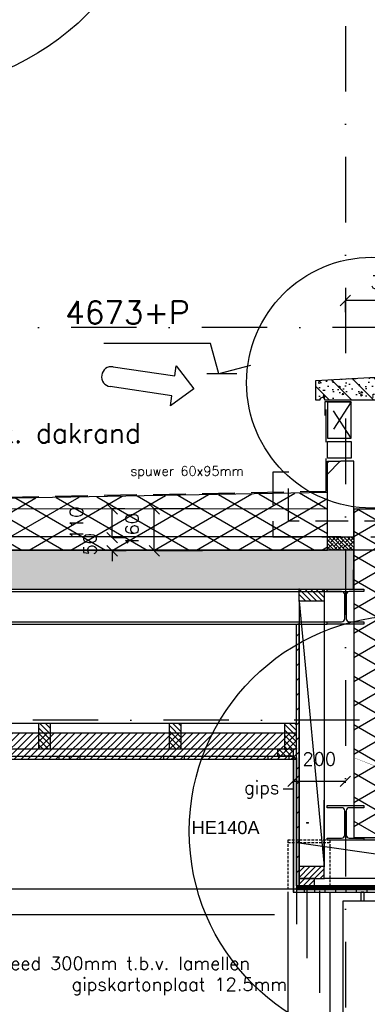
# Model space of a CAD drawing. Extents: x 0 to 259347, y 0 to 198427.
# Tile 48 of 54: x 135449 to 136779, y 94709 to 98473. Entities that reach past the tile are written whole.
import ezdxf

# ---------------------------------------------------------------- set-up
doc = ezdxf.new("R2010")
doc.units = 0
doc.header["$LTSCALE"] = 20
doc.header["$MEASUREMENT"] = 0
doc.header["$PDSIZE"] = -1
for name, pattern in [('DASHDOT', [25, 12.5, -6.25, 0, -6.25]), ('DD1', [2.66667, 1.66667, -0.5, 0, -0.5]), ('HIDDEN', [9.375, 6.25, -3.125]), ('HIDDEN2', [4.6875, 3.125, -1.5625]), ('HIDDENX2', [0.75, 0.5, -0.25])]:
    doc.linetypes.add(name, pattern=pattern)
doc.layers.get('0').update_dxf_attribs({"linetype": 'CONTINUOUS'})
doc.layers.get('DEFPOINTS').update_dxf_attribs({"linetype": 'CONTINUOUS'})
for name, color, linetype in [('_DETAILNUMMERS', 4, 'CONTINUOUS'), ('A--01A1_ACEER', 1, 'CONTINUOUS'), ('A--A21--_F-23-', 9, 'CONTINUOUS'), ('A--A21--_F123-', 9, 'CONTINUOUS'), ('A--A25--_F--3-', 9, 'CONTINUOUS'), ('A--A26--_F--3-', 9, 'CONTINUOUS'), ('A--A42--_F--3-', 9, 'CONTINUOUS'), ('A--A42--_F-23-', 9, 'CONTINUOUS'), ('A--A42--_F123-', 9, 'CONTINUOUS'), ('A--L13D3_VLOEREN', 3, 'CONTINUOUS'), ('A--L13DC4_VLOEREN', 4, 'HIDDEN'), ('A--L21--', 3, 'CONTINUOUS'), ('A--L21--_F--3-', 7, 'CONTINUOUS'), ('A--L21--_F-23-', 4, 'CONTINUOUS'), ('A--L21D2_BUITENWAND', 2, 'CONTINUOUS'), ('A--L21D4_BUITENWAND', 4, 'CONTINUOUS'), ('A--L21DC1_BUITENWAND', 1, 'HIDDEN'), ('A--L25--', 7, 'CONTINUOUS'), ('A--L25--_F-23-', 7, 'CONTINUOUS'), ('A--L26--_F--3-', 7, 'CONTINUOUS'), ('A--L27A1_DAKEN', 1, 'CONTINUOUS'), ('A--L28--', 7, 'CONTINUOUS'), ('A--L28--_F--3-', 1, 'CONTINUOUS'), ('A--L28D1_KONSTRUKTIES', 1, 'CONTINUOUS'), ('A--L28DC1_CONSTR', 1, 'HIDDENX2'), ('A--L28DC1_KONSTRUKTIES', 1, 'HIDDEN2'), ('A--L31D1_BUITENKOZIJN', 1, 'CONTINUOUS'), ('A--L35D1_PLAFONDS', 1, 'CONTINUOUS'), ('A--L42--', 7, 'CONTINUOUS'), ('A--L42--_F--3-', 7, 'CONTINUOUS'), ('A--L42--_F-23-', 7, 'CONTINUOUS'), ('A--M$1A-_F123-', 1, 'CONTINUOUS'), ('A--M01A1_MAATVOERING', 1, 'CONTINUOUS'), ('A--M01B1_HOOGTE_MAATV', 1, 'CONTINUOUS'), ('A--T$1A-_F123_20', 1, 'CONTINUOUS'), ('A--T01A-25_TEKST', 2, 'CONTINUOUS'), ('A--T01B2_HOOGTE_MAATV', 2, 'CONTINUOUS'), ('A--T01B3_HOOGTE_MAATV', 3, 'CONTINUOUS'), ('gewijzigdH', 1, 'CONTINUOUS'), ('STRAMIEN', 8, 'DD1'), ('X--LR---_CP', 7, 'CONTINUOUS')]:
    doc.layers.add(name, color=color, linetype=linetype)
doc.styles.add('ALFA-0_25', font='ROMANS')
doc.styles.add('EB1', font='ARIAL.TTF')
doc.styles.add('HIEMSTRA', font='romans.shx')
doc.styles.add('HOOGTEXT', font='ROMANS.shx', dxfattribs={"height": 2.5})
doc.dimstyles.new('STANDARD$0', dxfattribs={"dimscale": 50, "dimtxt": 2.5, "dimasz": 2, "dimexe": 2, "dimexo": 0, "dimgap": 2, "dimtad": 1, "dimdec": 0, "dimzin": 0, "dimdsep": 46, "dimtxsty": 'ALFA-0_25', "dimblk1": 'OBLIQUE', "dimblk2": 'OBLIQUE', "dimsah": 1, "dimcen": -3, "dimdle": 2, "dimclrd": 1, "dimclre": 1, "dimclrt": 2, "dimadec": 0, "dimazin": 0, "dimtfac": 0.666667, "dimtofl": 0, "dimtmove": 2, "dimatfit": 3, "dimldrblk": 'OBLIQUE', "dimfxl": 0, "dimtvp": 0.833333, "dimtolj": 1, "dimtzin": 0, "dimarcsym": 0})

# ---------------------------------------------------------------- blocks, each defined once
blk = doc.blocks.new('Q020490-')
at = {"layer": 'A--L28--_F--3-', "color": 4, "linetype": 'Continuous'}
blk.add_lwpolyline([(70, -66.5), (-70, -66.5), (-70, -58), (-14.75, -58, 0.4142136), (-2.75, -46), (-2.75, 46, 0.4142136), (-14.75, 58), (-70, 58), (-70, 66.5), (70, 66.5), (70, 58), (14.75, 58, 0.4142136), (2.75, 46), (2.75, -46, 0.4142136), (14.75, -58), (70, -58)], format="xyb", close=True, dxfattribs=at)
at = {"layer": 'X--LR---_CP'}
for p in [(-2.75, 0), (0, 0), (2.75, 0)]:
    blk.add_point(p, dxfattribs=at)
blk = doc.blocks.new('Q020283-')
at = {"layer": 'A--A25--_F--3-'}
h = blk.add_hatch(dxfattribs=at)
h.set_pattern_fill('ALFALINE', color=256, scale=15, style=0, pattern_type=2)
h.set_pattern_definition([(45, (0, 0), (-10.6066, 10.6066), [])])
h.paths.add_polyline_path([(0, 0), (0, 96), (46, 96), (46, 0)])
at = {"layer": 'A--L25--_F-23-', "color": 2, "linetype": 'Continuous'}
blk.add_lwpolyline([(0, 0), (0, 96), (46, 96), (46, 0)], close=True, dxfattribs=at)
at = {"layer": 'X--LR---_CP'}
for p in [(0, 0), (0, 0), (46, 0)]:
    blk.add_point(p, dxfattribs=at)
blk = doc.blocks.new('*U637')
at = {"layer": 'A--A42--_F--3-', "linetype": 'Continuous'}
h = blk.add_hatch(dxfattribs=at)
h.set_pattern_fill('ALFALINE', color=256, scale=40, angle=45, style=0)
h.set_pattern_definition([(90, (-136501.642, -95143.773), (-40, 7e-15), [])])
h.paths.add_polyline_path([(0, 0), (-6.3, -6.3), (411.7, -6.3), (411.7, 0), (411.7, 6.2), (6.2, 6.2)])
at = {"layer": 'A--L42--_F--3-', "color": 3, "linetype": 'Continuous'}
for points in [[(6.2, 6.2), (6.2, 6.2), (411.7, 6.2), (411.7, 0)], [(-6.3, -6.3), (-6.3, -6.3), (411.7, -6.3), (411.7, 0)], [(-6.3, -6.3), (-6.3, -6.3), (411.7, -6.3), (411.7, 0)], [(-6.3, -6.3), (-6.3, -6.3), (411.7, -6.3), (411.7, 0)]]:
    blk.add_lwpolyline(points, dxfattribs=at)
blk = doc.blocks.new('*U636')
at = {"layer": 'A--A42--_F-23-', "linetype": 'Continuous'}
h = blk.add_hatch(dxfattribs=at)
h.set_pattern_fill('ALFALINE', color=256, scale=40, style=0)
h.set_pattern_definition([(45, (-136512.907, -95162.52), (-28.284271, 28.284271), [])])
h.paths.add_polyline_path([(0, 0), (-5, 0), (-5, 1000.4), (0, 1000.4), (5, 1000.4), (5, 0)])
at = {"layer": 'A--L42--_F-23-', "color": 2, "linetype": 'Continuous'}
for points in [[(0, 0), (-5, 0), (-5, 1000.4), (0, 1000.4)], [(0, 0), (5, 0), (5, 1000.4), (0, 1000.4)]]:
    blk.add_lwpolyline(points, dxfattribs=at)
blk = doc.blocks.new('*U635')
at = {"layer": 'A--A42--_F--3-', "linetype": 'Continuous'}
h = blk.add_hatch(dxfattribs=at)
h.set_pattern_fill('ALFALINE', color=256, scale=40, angle=45, style=0)
h.set_pattern_definition([(90, (-136501.657, -95652.148), (-40, 7e-15), [])])
h.paths.add_polyline_path([(0, 0), (6.2, 0), (6.2, -502.1), (0, -508.4), (-6.3, -514.6), (-6.2, 0)])
at = {"layer": 'A--L42--_F--3-', "color": 3, "linetype": 'Continuous'}
for points in [[(0, 0), (-6.2, 0), (-6.3, -514.6), (-6.3, -514.6)], [(0, 0), (6.2, 0), (6.2, -502.1), (6.2, -502.1)], [(0, 0), (6.2, 0), (6.2, -502.1), (6.2, -502.1)], [(0, 0), (6.2, 0), (6.2, -502.1), (6.2, -502.1)]]:
    blk.add_lwpolyline(points, dxfattribs=at)
blk = doc.blocks.new('_OBLIQUE')
at = {"color": 0, "linetype": 'ByBlock'}
blk.add_line((-0.5, -0.5), (0.5, 0.5), dxfattribs=at)
blk = doc.blocks.new('*D175')
at = {"layer": 'A--M$1A-_F123-', "color": 1, "lineweight": -2}
for p, q in [((136495.4, 95555.8), (136495.4, 95562)), ((136495.4, 95562), (136695.4, 95562)), ((136695.4, 95555.8), (136695.4, 95562))]:
    blk.add_line(p, q, dxfattribs=at)
at = {"layer": 'DEFPOINTS', "color": 0}
for p in [(136695.4, 95562), (136495.4, 95555.8), (136695.4, 95555.8)]:
    blk.add_point(p, dxfattribs=at)
at = {"layer": 'A--M$1A-_F123-', "color": 1, "lineweight": -2, "xscale": 40, "yscale": 40, "zscale": 40, "rotation": 180}
blk.add_blockref('_OBLIQUE', (136495.4, 95562), dxfattribs=at)
at = {"layer": 'A--M$1A-_F123-', "color": 1, "lineweight": -2, "xscale": 40, "yscale": 40, "zscale": 40}
blk.add_blockref('_OBLIQUE', (136695.4, 95562), dxfattribs=at)
at = {"layer": 'A--M$1A-_F123-', "color": 2, "insert": (136595.4, 95647), "char_height": 50, "attachment_point": 5, "style": 'ALFA-0_25'}
blk.add_mtext('\\A1;200', dxfattribs=at)
blk = doc.blocks.new('*U614')
at = {"layer": 'A--A21--_F123-', "linetype": 'Continuous'}
h = blk.add_hatch(dxfattribs=at)
h.set_pattern_fill('ALFABKST', color=256, scale=212, style=0)
h.set_pattern_definition([(45, (-136677.28, -96389.85), (-212.00007, 212.00007), []), (45, (-136634.88, -96389.85), (-212.00007, 212.00007), [])])
h.paths.add_polyline_path([(0, 0), (-50, 0), (-50, 289.1), (0, 289.1), (50, 289.1), (50, 0)])
at = {"layer": 'A--L21--_F--3-', "color": 4, "linetype": 'Continuous'}
for points in [[(0, 0), (-50, 0), (-50, 289.1), (0, 289.1)], [(0, 0), (50, 0), (50, 289.1), (0, 289.1)]]:
    blk.add_lwpolyline(points, dxfattribs=at)
blk = doc.blocks.new('HOOGTEP')
at = {"layer": 'A--M01A1_MAATVOERING'}
for p, q in [((0, 0), (0.624, 2.33)), ((0.624, 2.33), (8.794, 2.33)), ((-2.415, 0.647), (0, 0))]:
    blk.add_line(p, q, dxfattribs=at)
at = {"layer": 'A--M01B1_HOOGTE_MAATV'}
blk.add_line((-1.379, 0), (0.911, 0), dxfattribs=at)
at = {"layer": 'A--T01B2_HOOGTE_MAATV', "style": 'HOOGTEXT', "flags": 4}
blk.add_attdef('TEKST', (1.84, -0.671), '', height=1.5, dxfattribs=at)
at = {"layer": 'A--T01B3_HOOGTE_MAATV', "style": 'HOOGTEXT', "flags": 4}
blk.add_attdef('HOOGTE', (1.673, 3.819), '', height=1.75, dxfattribs=at)
blk = doc.blocks.new('*U565')
at = {"layer": 'A--A42--_F123-', "linetype": 'Continuous'}
h = blk.add_hatch(dxfattribs=at)
h.set_pattern_fill('ALFAPLST', color=256, scale=400, angle=-90, style=0)
h.set_pattern_definition([(270, (0, 0), (400, 0.0001), []), (270, (40, 1e-05), (400, 0.0001), []), (270, (80, 2e-05), (400, 0.0001), [])])
h.paths.add_polyline_path([(0, 0), (-6, -6), (3469.5, -6), (3469.5, 0), (3469.5, 6), (6, 6)])
at = {"layer": 'A--L42--_F--3-', "color": 3, "linetype": 'Continuous'}
for points in [[(-6, -6), (-6, -6), (3469.5, -6), (3469.5, 0)], [(6, 6), (6, 6), (3469.5, 6), (3469.5, 0)]]:
    blk.add_lwpolyline(points, dxfattribs=at)
blk = doc.blocks.new('*U557')
at = {"layer": 'A--A42--_F--3-', "linetype": 'Continuous'}
h = blk.add_hatch(dxfattribs=at)
h.set_pattern_fill('ALFALINE', color=256, scale=4, angle=315, style=0)
h.set_pattern_definition([(360, (0, 0), (2e-13, 4), [])])
h.paths.add_polyline_path([(0, 0), (0, -7.5), (-373.6, -7.5), (-373.6, 0), (-373.6, 7.5), (0, 7.5)])
at = {"layer": 'A--L42--_F--3-', "color": 3, "linetype": 'Continuous'}
for points in [[(0, 0), (0, 7.5), (-373.6, 7.5), (-373.6, 0)], [(0, 0), (0, -7.5), (-373.6, -7.5), (-373.6, 0)]]:
    blk.add_lwpolyline(points, dxfattribs=at)
blk = doc.blocks.new('*D511')
at = {"layer": 'A--M$1A-_F123-', "color": 1, "lineweight": -2}
for p, q in [((136148.9, 96603), (135964.3, 96603)), ((135964.3, 96443), (135964.3, 96603)), ((136148.9, 96443), (135964.3, 96443))]:
    blk.add_line(p, q, dxfattribs=at)
at = {"layer": 'DEFPOINTS', "color": 0}
for p in [(135964.3, 96603), (136148.9, 96603), (136148.9, 96443)]:
    blk.add_point(p, dxfattribs=at)
at = {"layer": 'A--M$1A-_F123-', "color": 1, "lineweight": -2, "xscale": 40, "yscale": 40, "zscale": 40}
for p, rotation in [((135964.3, 96603), 90), ((135964.3, 96443), 270)]:
    blk.add_blockref('_OBLIQUE', p, dxfattribs=dict(at, rotation=rotation))
at = {"layer": 'A--M$1A-_F123-', "color": 2, "insert": (135879.3, 96523), "char_height": 50, "attachment_point": 5, "rotation": 90, "style": 'ALFA-0_25'}
blk.add_mtext('\\A1;160', dxfattribs=at)
blk = doc.blocks.new('*D512')
at = {"layer": 'A--M$1A-_F123-', "color": 1, "lineweight": -2}
for p, q in [((135802.9, 96493), (135802.9, 96533)), ((135851.6, 96493), (135802.9, 96493)), ((135856.3, 96443), (135802.9, 96443)), ((135802.9, 96443), (135802.9, 96403))]:
    blk.add_line(p, q, dxfattribs=at)
at = {"layer": 'DEFPOINTS', "color": 0}
for p in [(135802.9, 96493), (135851.6, 96493), (135856.3, 96443)]:
    blk.add_point(p, dxfattribs=at)
at = {"layer": 'A--M$1A-_F123-', "color": 1, "lineweight": -2, "xscale": 40, "yscale": 40, "zscale": 40}
for p, rotation in [((135802.9, 96493), 270), ((135802.9, 96443), 90)]:
    blk.add_blockref('_OBLIQUE', p, dxfattribs=dict(at, rotation=rotation))
at = {"layer": 'A--M$1A-_F123-', "color": 2, "insert": (135717.9, 96468), "char_height": 50, "attachment_point": 5, "rotation": 90, "style": 'ALFA-0_25'}
blk.add_mtext('\\A1;50', dxfattribs=at)
blk = doc.blocks.new('*D513')
at = {"layer": 'A--M$1A-_F123-', "color": 1, "lineweight": -2}
for p, q in [((135851.6, 96603), (135802.9, 96603)), ((135802.9, 96493), (135802.9, 96603)), ((135856.3, 96493), (135802.9, 96493))]:
    blk.add_line(p, q, dxfattribs=at)
at = {"layer": 'DEFPOINTS', "color": 0}
for p in [(135802.9, 96603), (135851.6, 96603), (135856.3, 96493)]:
    blk.add_point(p, dxfattribs=at)
at = {"layer": 'A--M$1A-_F123-', "color": 1, "lineweight": -2, "xscale": 40, "yscale": 40, "zscale": 40}
for p, rotation in [((135802.9, 96603), 90), ((135802.9, 96493), 270)]:
    blk.add_blockref('_OBLIQUE', p, dxfattribs=dict(at, rotation=rotation))
at = {"layer": 'A--M$1A-_F123-', "color": 2, "insert": (135666.6, 96548), "char_height": 50, "attachment_point": 5, "rotation": 90, "style": 'ALFA-0_25'}
blk.add_mtext('\\A1;110', dxfattribs=at)
blk = doc.blocks.new('*D514')
at = {"layer": 'A--M$1A-_F123-', "color": 1, "lineweight": -2}
for p, q in [((136695.4, 97355.2), (136695.4, 97399.5)), ((137015.4, 97399.5), (136695.4, 97399.5)), ((137015.4, 97355.2), (137015.4, 97399.5))]:
    blk.add_line(p, q, dxfattribs=at)
at = {"layer": 'DEFPOINTS', "color": 0}
for p in [(136695.4, 97399.5), (136695.4, 97355.2), (137015.4, 97355.2)]:
    blk.add_point(p, dxfattribs=at)
at = {"layer": 'A--M$1A-_F123-', "color": 1, "lineweight": -2, "xscale": 40, "yscale": 40, "zscale": 40, "rotation": 180}
blk.add_blockref('_OBLIQUE', (136695.4, 97399.5), dxfattribs=at)
at = {"layer": 'A--M$1A-_F123-', "color": 1, "lineweight": -2, "xscale": 40, "yscale": 40, "zscale": 40}
blk.add_blockref('_OBLIQUE', (137015.4, 97399.5), dxfattribs=at)
at = {"layer": 'A--M$1A-_F123-', "color": 2, "insert": (136855.6, 97469.9), "char_height": 50, "attachment_point": 5, "style": 'ALFA-0_25'}
blk.add_mtext('\\A1;320', dxfattribs=at)

msp = doc.modelspace()

# ---------------------------------------------------------------- hatches: boundary and pattern name
at = {"layer": 'A--01A1_ACEER', "linetype": 'Continuous'}
h = msp.add_hatch(dxfattribs=at)
h.set_pattern_fill('ANSI31', color=256, scale=150, style=0)
h.set_pattern_definition([(45, (-25809.38, 700), (-13.2582521, 13.2582521), [])])
h.paths.add_polyline_path([(133019.9, 95645.9), (136507.9, 95645.9), (136507.9, 95745.9), (133019.9, 95745.9)])
at = {"layer": 'A--A21--_F-23-'}
h = msp.add_hatch(dxfattribs=at)
h.set_pattern_fill('ALFAISO', color=256, scale=80, angle=270, style=0, pattern_type=2)
h.set_pattern_definition([(330, (4031.18, 690), (40, 69.282032), []), (30, (4031.18, 690), (-40, 69.282032), [])])
h.paths.add_polyline_path([(133327.5, 96445.9), (136627.3, 96445.9), (136627.2, 96665.8), (133327.5, 96605.8)])
h = msp.add_hatch(dxfattribs=at)
h.set_pattern_fill('ALFAISO', color=256, scale=80, angle=270, style=0, pattern_type=2)
h.set_pattern_definition([(330, (124425.18, 94382.96), (40, 69.28203), []), (30, (124425.18, 94382.96), (-40, 69.28203), [])])
h.paths.add_polyline_path([(136857.3, 95346.5), (136857.3, 96103.4), (136857.3, 96601.7), (136727.3, 96601.7), (136727.3, 95346.5)])
h = msp.add_hatch(dxfattribs=at)
h.set_pattern_fill('ANSI38', color=256, scale=80, style=0)
h.set_pattern_definition([(135, (229162.729, -2810), (7.0710678, 7.0710678), []), (45, (229162.729, -2810), (21.2132034, 7.0710678), [25, -15])])
h.paths.add_polyline_path([(136727.3, 96445.9), (136627.3, 96445.9), (136627.3, 96495.8), (136727.3, 96495.9)])
h = msp.add_hatch(dxfattribs=at)
h.set_pattern_fill('ALFABET', color=256, scale=20, angle=1, style=0)
h.set_pattern_definition([(46, (-43293.87, 0), (-86.320776, 83.359004), []), (51, (-43293.87, 0), (143.64922, -10.04493), [15, -165]), (356, (-43293.87, 0), (-30.37155, 149.9312), [12, -132]), (101.4514, (-43281.9, -0.84), (113.27778, 139.88618), [12.74804, -140.22842]), (47.1842, (-43294.57, 40), (213.99344, -29.37358), [22.5, -247.5]), (97.6356, (-43276.73, 37.55), (183.50393, 198.05632), [19.12206, -210.3426]), (352.1842, (-43294.57, 40), (183.50378, 198.05647), [18, -198]), (22, (-43274.4, 30.34), (120.76856, -78.42802), [15, -165]), (327, (-43274.4, 30.34), (46.12453, 145.85721), [12, -132]), (72.4514, (-43264.33, 23.81), (166.893145, 67.42906), [12.74804, -140.22842]), (38.5, (-43293.87, 0), (1.269641, 66.611074), [0, -130.4, 0, -134, 0, -132.5]), (8.5, (-43293.87, 0), (51.229207, 79.788568), [0, -76.4, 0, -127.4, 0, -50.5]), (328.5, (-43338.46, -0.78), (106.826954, -2.64699), [0, -50, 0, -156, 0, -207]), (318.5, (-43358.46, -1.13), (116.270055, 22.053548), [0, -65, 0, -103.6, 0, -147]), (318.5, (-43358.46, -1.13), (116.270055, 22.053548), [0, -65, 0, -103.6, 0, -147])])
h.paths.add_polyline_path([(133080, 96295.9), (136726.9, 96295.9), (136727.3, 96445.9), (133080, 96445.9)])
at = {"layer": 'A--A25--_F--3-'}
h = msp.add_hatch(dxfattribs=at)
h.set_pattern_fill('ALFALINE', color=256, scale=15, angle=-90, style=0, pattern_type=2)
h.set_pattern_definition([(135, (139055.987, 95658.398), (-10.6066, -10.6066), [])])
h.paths.add_polyline_path([(136495.4, 95658.4), (136436.4, 95658.4), (136436.4, 95686.4), (136495.4, 95686.4)])
h = msp.add_hatch(dxfattribs=at)
h.set_pattern_fill('ALFALINE', color=256, scale=15, angle=-90, style=0, pattern_type=2)
h.set_pattern_definition([(135, (139055.987, 95658.398), (-10.6066, -10.6066), [])])
h.paths.add_polyline_path([(136495.4, 95658.4), (136436.4, 95658.4), (136436.4, 95686.4), (136495.4, 95686.4)])
h = msp.add_hatch(dxfattribs=at)
h.set_pattern_fill('ALFALINE', color=256, scale=15, angle=-90, style=0, pattern_type=2)
h.set_pattern_definition([(45, (135515.024, 95162.524), (10.6066, -10.6066), [])])
h.paths.add_polyline_path([(136517.9, 95162.5), (136576.9, 95162.5), (136576.9, 95190.5), (136517.9, 95190.5)])
at = {"layer": 'A--A26--_F--3-'}
h = msp.add_hatch(dxfattribs=at)
h.set_pattern_fill('ALFABET', color=9, scale=10, style=0, pattern_type=2)
h.set_pattern_definition([(135, (246894.95, -2550), (42.426407, 42.426407), []), (130, (246894.95, -2550), (-71.726018, -6.275213), [7.5, -82.5]), (185, (246894.95, -2550), (13.875133, 75.219213), [6, -66]), (79.5486, (246888.975, -2550.52), (-57.850938, 68.943954), [6.37402, -70.11421]), (133.8158, (246894.95, -2530), (-106.724105, -16.5519), [11.25, -123.75]), (83.3644, (246886.06, -2531.38), (-93.46627, 97.41179), [9.56103, -105.1713]), (188.8158, (246894.95, -2530), (-93.466195, 97.41186), [9, -99]), (159, (246884.95, -2535), (-59.690705, -40.26189), [7.5, -82.5]), (214, (246884.95, -2535), (-24.331533, 72.515005), [6, -66]), (108.5486, (246879.98, -2538.355), (-84.022263, 32.25305), [6.37402, -70.11421]), (142.5, (246894.952, -2550), (-1.2159855, 33.2893854), [0, -65.2, 0, -67, 0, -66.25]), (172.5, (246894.952, -2550), (-26.306954, 39.441171), [0, -38.2, 0, -63.7, 0, -25.25]), (212.5, (246917.252, -2550), (-53.3822436, -2.255487), [0, -25, 0, -78, 0, -103.5]), (222.5, (246927.25, -2550), (-58.318617, 10.010498), [0, -32.5, 0, -51.8, 0, -73.5]), (222.5, (246927.25, -2550), (-58.318617, 10.010498), [0, -32.5, 0, -51.8, 0, -73.5])])
edge = h.paths.add_edge_path()
edge.add_line((136582.3, 97018.9), (136582.3, 97093.9))
edge.add_line((136582.3, 97093.9), (137042.3, 97118.9))
edge.add_line((137042.3, 97118.9), (137057.3, 97103.9))
edge.add_line((137057.3, 97103.9), (137057.3, 97018.9))
edge.add_line((137057.3, 97018.9), (137042.3, 97018.9))
edge.add_arc((137032.3, 97018.9), 10, 360, 540)
edge.add_line((137027.3, 97018.9), (136617.3, 97018.9))
edge.add_arc((136607.3, 97018.9), 10, 360, 540)
edge.add_line((136597.3, 97018.9), (136582.3, 97018.9))
at = {"layer": 'A--L25--_F-23-'}
h = msp.add_hatch(color=256, dxfattribs=at)
h.paths.add_polyline_path([(136967.3, 95346.5), (136727.3, 95346.5), (136727.3, 95336.5), (136967.3, 95336.6)])
h.paths.add_polyline_path([(136727.3, 95346.5), (136734.4, 95346.5), (136734.4, 95336.5), (136727.3, 95336.5)])
h.paths.add_polyline_path([(136967.3, 95352.9), (136901.6, 95352.9, -0.414214), (136898.6, 95355.9), (136898.6, 95406.6), (136892.3, 95406.6), (136892.3, 95349.6, 0.414214), (136895.3, 95346.6), (136967.3, 95346.6)])
h.paths.add_polyline_path([(136898.6, 95557.3, -0.414214), (136901.6, 95560.3), (136967.3, 95560.3), (136967.3, 95566.6), (136895.3, 95566.6, 0.414214), (136892.3, 95563.6), (136892.3, 95406.6), (136898.6, 95406.6)])
h.paths.add_polyline_path([(137012.3, 95506), (137012.1, 95506), (137012.3, 95515), (137012.3, 95563.6, 0.414214), (137009.3, 95566.6), (136967.3, 95566.6), (136967.3, 95560.3), (137003, 95560.3, -0.414214), (137006, 95557.3), (137006, 95355.9, -0.414214), (137003, 95352.9), (136967.3, 95352.9), (136967.3, 95346.6), (137009.3, 95346.6, 0.414214), (137012.3, 95349.6)])

# ---------------------------------------------------------------- linework, layer by layer
at = {"layer": '_DETAILNUMMERS'}
for centre, radius in [((134995.7, 99205.5), 1006.7), ((136796.8, 97085.3), 479.4), ((136922.6, 95371.1), 824.7)]:
    msp.add_circle(centre, radius, dxfattribs=at)
at = {"layer": 'A--L13D3_VLOEREN'}
msp.add_lwpolyline([(136727.3, 96445.9), (136627.3, 96445.9), (136627.3, 96495.8), (136727.3, 96495.9)], close=True, dxfattribs=at)
at = {"layer": 'A--L13DC4_VLOEREN'}
for points in [[(133327.5, 97309.9), (133334.7, 96610.6), (136622.2, 96670.8), (136622.3, 97011.9)], [(136685.5, 97011.9), (136617.3, 97011.9), (136617.3, 96960.6)]]:
    msp.add_lwpolyline(points, dxfattribs=at)
at = {"layer": 'A--L21--'}
for p, q in [((136627.3, 96601.7), (133327.5, 96605.8)), ((136627.3, 96495.8), (133327.5, 96495.8))]:
    msp.add_line(p, q, dxfattribs=at)
for points in [[(133327.5, 96445.9), (136627.3, 96445.9), (136627.2, 96665.8), (133327.5, 96605.8)], [(136857.3, 95346.5), (136857.3, 96103.4), (136857.3, 96103.4), (136857.3, 96601.7), (136727.3, 96601.7), (136727.3, 95346.5)]]:
    msp.add_lwpolyline(points, close=True, dxfattribs=at)
at = {"layer": 'A--L21--_F-23-', "linetype": 'Continuous'}
msp.add_lwpolyline([(133080, 96295.9), (136726.9, 96295.9), (136727.3, 96445.9), (133080, 96445.9)], close=True, dxfattribs=at)
at = {"layer": 'A--L21D2_BUITENWAND'}
for points in [[(133311.5, 96287.4), (136703.5, 96287.4)], [(133196, 96265.9), (133196, 96162.9), (136625.4, 96162.9)], [(133196, 96171.4), (136625.4, 96171.4)]]:
    msp.add_lwpolyline(points, dxfattribs=at)
at = {"layer": 'A--L21D4_BUITENWAND', "elevation": 0}
msp.add_lwpolyline([(136627.3, 96873), (136717.3, 96873), (136717.3, 97012.8), (136627.3, 97012.8)], close=True, dxfattribs=at)
msp.add_lwpolyline([(136627.3, 96873), (136717.3, 96873), (136717.3, 97012.8), (136627.3, 97012.8)], close=True, dxfattribs=at)
at = {"layer": 'A--L21D4_BUITENWAND'}
msp.add_lwpolyline([(136717.3, 96796.9), (136627.3, 96796.9), (136627.3, 96861), (136717.3, 96861)], close=True, dxfattribs=at)
at = {"layer": 'A--L21DC1_BUITENWAND', "elevation": 0}
msp.add_lwpolyline([(136717.3, 96873), (136627.3, 97012.8), (136717.3, 97012.8), (136627.3, 96873)], close=True, dxfattribs=at)
msp.add_lwpolyline([(136717.3, 96873), (136627.3, 97012.8), (136717.3, 97012.8), (136627.3, 96873)], close=True, dxfattribs=at)
at = {"layer": 'A--L21DC1_BUITENWAND'}
msp.add_lwpolyline([(137080.9, 96495.8), (137080.9, 96555.8), (136477.3, 96555.8), (136478.5, 96743.1), (136417.3, 96743.1), (136417.3, 96495.8)], close=True, dxfattribs=at)
at = {"layer": 'A--L25--_F-23-', "color": 2, "linetype": 'Continuous'}
for p, q in [((136517.9, 95336.5), (136517.9, 95190.5)), ((137066.5, 95336.5), (136627.3, 95336.5)), ((137472.9, 95190.5), (136613.9, 95190.5))]:
    msp.add_line(p, q, dxfattribs=at)
for points in [[(136495.4, 95658.4), (136436.4, 95658.4), (136436.4, 95686.4), (136495.4, 95686.4)], [(136495.4, 95658.4), (136436.4, 95658.4), (136436.4, 95686.4), (136495.4, 95686.4)], [(136517.9, 95162.5), (136576.9, 95162.5), (136576.9, 95190.5), (136517.9, 95190.5)]]:
    msp.add_lwpolyline(points, close=True, dxfattribs=at)
at = {"layer": 'A--L25--_F-23-', "color": 8}
msp.add_lwpolyline([(136766, 95103.3), (136756, 95103.3), (136756, 95139.9), (136766, 95139.9)], close=True, dxfattribs=at)
msp.add_lwpolyline([(136836, 94162.1), (136836, 95103.3), (136686, 95103.3), (136686, 94162.1)], dxfattribs=at)
at = {"layer": 'A--L26--_F--3-', "color": 4, "linetype": 'Continuous'}
msp.add_lwpolyline([(136582.3, 97018.9), (136582.3, 97093.9), (137042.3, 97118.9), (137057.3, 97103.9), (137057.3, 97018.9), (137042.3, 97018.9, 1), (137027.3, 97018.9), (136617.3, 97018.9, 1), (136597.3, 97018.9)], format="xyb", close=True, dxfattribs=at)
at = {"layer": 'A--L27A1_DAKEN'}
msp.add_line((133042.4, 95686.4), (136495.4, 95686.4), dxfattribs=at)
at = {"layer": 'A--L28D1_KONSTRUKTIES'}
for p, q in [((136475.4, 95139.5), (136475.4, 92445.9)), ((136635.4, 95138.7), (136635.4, 92445.9))]:
    msp.add_line(p, q, dxfattribs=at)
at = {"layer": 'A--L28DC1_CONSTR', "color": 4, "const_width": 1}
msp.add_lwpolyline([(136972.3, 95572.6), (136927.3, 95573), (136726.4, 95652.9), (136727.3, 96445.9), (136680, 96445.9)], dxfattribs=at)
at = {"layer": 'A--L28DC1_KONSTRUKTIES', "linetype": 'HIDDENX2'}
for p, q in [((136475.4, 95336.5), (136475.4, 95150)), ((136635.4, 95336.5), (136475.4, 95336.5)), ((136635.4, 95336.5), (136635.4, 95150)), ((136635.4, 95326.5), (136475.4, 95326.5))]:
    msp.add_line(p, q, dxfattribs=at)
at = {"layer": 'A--L28DC1_KONSTRUKTIES', "linetype": 'Continuous'}
msp.add_lwpolyline([(136765.4, 95336.5), (136625.4, 95336.5), (136625.4, 95345), (136680.6, 95345, 0.414214), (136692.6, 95357), (136692.6, 95449, 0.414214), (136680.6, 95461), (136625.4, 95461), (136625.4, 95469.5), (136765.4, 95469.5), (136765.4, 95461), (136710.1, 95461, 0.414214), (136698.1, 95449), (136698.1, 95357, 0.414214), (136710.1, 95345), (136765.4, 95345)], format="xyb", close=True, dxfattribs=at)
at = {"layer": 'A--L31D1_BUITENKOZIJN'}
for p, q in [((136517.9, 96249.9), (136517.9, 95236.5)), ((136517.9, 96249.9), (136613.9, 95236.5)), ((136613.9, 96249.9), (136613.9, 95236.5)), ((136461.9, 95782.4), (133346, 95782.4)), ((136613.9, 95190.5), (136613.9, 95489.9)), ((136517.9, 95326.5), (137472.9, 95190.5)), ((136585.7, 95150), (132815, 95150)), ((136507.9, 95183.7), (136507.9, 95016.2)), ((136424.3, 95050.9), (132910, 95050.9))]:
    msp.add_line(p, q, dxfattribs=at)
at = {"layer": 'A--L35D1_PLAFONDS', "linetype": 'Continuous'}
msp.add_lwpolyline([(133019.9, 95645.9), (136507.9, 95645.9), (136507.9, 95745.9), (133019.9, 95745.9)], close=True, dxfattribs=at)
at = {"layer": 'A--T01A-25_TEKST'}
for p, q in [((136457.4, 95532.8), (136495.4, 95532.8)), ((136547.4, 95162.5), (136548.4, 94885.8)), ((136596.2, 95143.1), (136596.2, 94753.1))]:
    msp.add_line(p, q, dxfattribs=at)
at = {"layer": 'gewijzigdH', "linetype": 'Continuous'}
for p, q in [((135806.7, 97146.4), (136042.6, 97111.4)), ((135806.7, 97146.4), (136042.6, 97111.4)), ((136042.6, 97111.4), (136048.2, 97149.4)), ((136048.2, 97149.4), (136115.5, 97061.8)), ((136031.3, 97035.5), (135795.4, 97070.5)), ((136031.3, 97035.5), (135795.4, 97070.5)), ((136115.5, 97061.8), (136025.7, 96997.5)), ((136025.7, 96997.5), (136031.3, 97035.5))]:
    msp.add_line(p, q, dxfattribs=at)
msp.add_ellipse((135801, 97108.4), major_axis=(-22.9, 30.8), ratio=1, start_param=-0.785398, end_param=2.356194, dxfattribs=at)
at = {"layer": 'STRAMIEN', "linetype": 'DASHDOT'}
for p, q in [((136695.4, 109950.7), (136695.4, 90592.3)), ((145898.3, 97295.9), (122465.5, 97295.9)), ((145898.3, 96445.9), (124613.7, 96445.9)), ((145751.5, 95795.9), (108470.4, 95795.9))]:
    msp.add_line(p, q, dxfattribs=at)
at = {"layer": 'X--LR---_CP'}
for p in [(136547.6, 95403), (136550.4, 95403), (136553.1, 95403)]:
    msp.add_point(p, dxfattribs=at)

# ---------------------------------------------------------------- block references
at = {"color": 3}
ref = msp.add_blockref('HOOGTEP', (136211, 97118.9), dxfattribs=dict(at, xscale=-50, yscale=50))
ref.add_attrib('TEKST', 'b.k. dakrand', (135279.7, 96855.5), dxfattribs={"layer": 'A--T01B2_HOOGTE_MAATV', "height": 75, "style": 'HOOGTEXT', "flags": 4})
ref.add_attrib('HOOGTE', '4673+P', (135623.2, 97309.9), dxfattribs={"layer": 'A--T01B3_HOOGTE_MAATV', "height": 87.5, "style": 'HOOGTEXT', "flags": 4})
at = {"layer": 'A--L21--'}
msp.add_blockref('*U614', (136677.3, 96495.8), dxfattribs=at)
at = {"layer": 'A--L25--', "rotation": 270}
msp.add_blockref('Q020283-', (136517.9, 96295.9), dxfattribs=at)
at = {"layer": 'A--L25--', "xscale": -1}
for p in [(135566.8, 95686.4), (136066.8, 95686.4), (136507.9, 95686.4)]:
    msp.add_blockref('Q020283-', p, dxfattribs=at)
at = {"layer": 'A--L25--', "xscale": -1, "rotation": 90}
msp.add_blockref('Q020283-', (136613.9, 95236.5), dxfattribs=at)
at = {"layer": 'A--L28--'}
msp.add_blockref('Q020490-', (136695.4, 96229.4), dxfattribs=at)
at = {"layer": 'A--L42--'}
for name, p in [('*U636', (136512.9, 95162.5)), ('*U565', (133025.9, 95651.9)), ('*U635', (136501.7, 95652.1)), ('*U637', (136501.6, 95143.8)), ('*U557', (136881.5, 95155))]:
    msp.add_blockref(name, p, dxfattribs=at)

# ---------------------------------------------------------------- texts
at = {"layer": 'A--01A1_ACEER', "linetype": 'Continuous', "style": 'HIEMSTRA'}
for s, p in [('gips', (136307.6, 95513)), ('multiplex 15 mm breed 300mm t.b.v. lamellen', (134729.6, 94840.9)), ('gipskartonplaat 12.5mm', (135647.7, 94760.6))]:
    msp.add_text(s, height=50, dxfattribs=at).set_placement(p)
at = {"layer": 'A--M$1A-_F123-', "style": 'HIEMSTRA'}
msp.add_text('spuwer 60x95mm', height=36, dxfattribs=at).set_placement((135872.9, 96729.9))
at = {"layer": 'A--T$1A-_F123_20', "style": 'EB1'}
msp.add_text('HE140A', height=50, dxfattribs=at).set_placement((136107, 95360))

# ---------------------------------------------------------------- dimensions: what is measured, and where the dimension line sits
at = {"layer": 'A--M$1A-_F123-'}
dim = msp.add_linear_dim(base=(136695.4, 97399.5), p1=(137015.4, 97355.2), p2=(136695.4, 97355.2), dimstyle='STANDARD$0', override={"dimscale": 20, "dimexe": 0, "dimcen": 0, "dimdle": 0, "dimtfac": 0.75, "dimtvp": 1.5}, dxfattribs=at)
dim.commit()
dim.dimension.update_dxf_attribs({"geometry": '*D514', "text_midpoint": (136855.6, 97469.9), "dimtype": 160})
dim = msp.add_linear_dim(base=(135802.9, 96603), p1=(135856.3, 96493), p2=(135851.6, 96603), angle=270, dimstyle='STANDARD$0', override={"dimscale": 20, "dimexe": 0, "dimexo": 0, "dimcen": 0, "dimdle": 0, "dimclrt": 2, "dimtfac": 0.75, "dimtvp": 1.5}, dxfattribs=at)
dim.commit()
dim.dimension.update_dxf_attribs({"geometry": '*D513', "text_midpoint": (135666.6, 96548), "dimtype": 160})
for base, p1, p2, picture, middle in [((135964.3, 96603), (136148.9, 96443), (136148.9, 96603), '*D511', (135879.3, 96523)), ((135802.9, 96493), (135856.3, 96443), (135851.6, 96493), '*D512', (135717.9, 96468))]:
    dim = msp.add_linear_dim(base=base, p1=p1, p2=p2, angle=270, dimstyle='STANDARD$0', override={"dimscale": 20, "dimexe": 0, "dimexo": 0, "dimcen": 0, "dimdle": 0, "dimclrt": 2, "dimtfac": 0.75, "dimtvp": 1.5}, dxfattribs=at)
    dim.commit()
    dim.dimension.update_dxf_attribs({"geometry": picture, "text_midpoint": middle})
dim = msp.add_linear_dim(base=(136695.4, 95562), p1=(136495.4, 95555.8), p2=(136695.4, 95555.8), dimstyle='STANDARD$0', override={"dimscale": 20, "dimexe": 0, "dimexo": 0, "dimcen": 0, "dimdle": 0, "dimclrt": 2, "dimtfac": 0.75, "dimtvp": 1.5}, dxfattribs=at)
dim.commit()
dim.dimension.update_dxf_attribs({"geometry": '*D175', "text_midpoint": (136595.4, 95647)})

doc.saveas('drawing.dxf')
